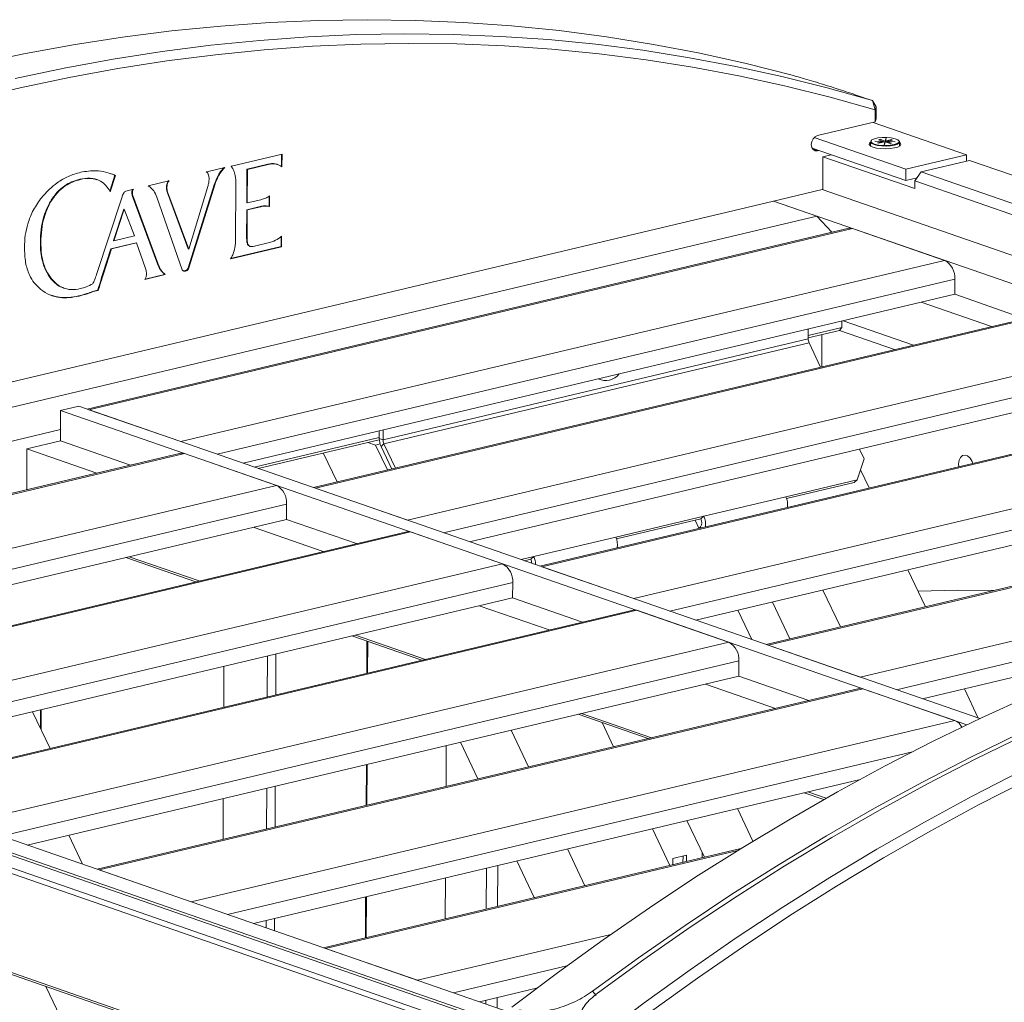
# Model space of a CAD drawing. Header units: millimetres. Extents: x 0 to 420, y 0 to 297.
# Tile 122 of 131: x 342 to 352, y 154 to 164. Entities that reach past the tile are written whole.
import ezdxf

# ---------------------------------------------------------------- set-up
doc = ezdxf.new("R2010")
doc.units = ezdxf.units.MM

msp = doc.modelspace()

# ---------------------------------------------------------------- linework, layer by layer
at = {"color": 7, "linetype": 'Continuous', "lineweight": 18}
for p, q in [((350.5267, 163.5077), (350.4495, 163.5344)), ((350.5267, 163.5077), (350.5538, 163.4136)), ((350.5267, 163.5077), (350.5635, 163.446)), ((350.5538, 163.4136), (350.5635, 163.446)), ((350.5635, 163.446), (350.5629, 163.326)), ((350.5532, 163.2936), (350.5538, 163.4136)), ((350.5532, 163.2936), (349.9717, 163.1556)), ((351.4746, 162.9626), (350.5334, 163.2889)), ((350.5629, 163.326), (350.5532, 163.2936)), ((349.9401, 163.1371), (350.8625, 162.8173)), ((350.5076, 163.0931), (350.5074, 163.0586)), ((350.5182, 163.1092), (350.5144, 163.1057)), ((350.5521, 163.0998), (350.5518, 163.0986)), ((350.5518, 163.0986), (350.6373, 163.0961)), ((350.6377, 163.0972), (350.5521, 163.0998)), ((350.5521, 163.0986), (350.5521, 163.0998)), ((350.6373, 163.0961), (350.5783, 163.0821)), ((350.5783, 163.0821), (350.5912, 163.0776)), ((350.6033, 163.1181), (350.588, 163.1145)), ((350.588, 163.1145), (350.6377, 163.0972)), ((350.5912, 163.0776), (350.6502, 163.0916)), ((350.6032, 163.1092), (350.6033, 163.1181)), ((350.653, 163.1009), (350.6033, 163.1181)), ((350.6373, 163.0886), (350.6373, 163.0961)), ((350.6377, 163.0972), (350.6376, 163.0886)), ((350.6502, 163.0916), (350.6428, 163.0671)), ((350.6428, 163.0671), (350.6468, 163.0669)), ((350.6468, 163.0669), (350.6542, 163.0915)), ((350.6502, 163.0916), (350.6501, 163.078)), ((350.6529, 163.0872), (350.653, 163.1009)), ((350.6603, 163.1254), (350.653, 163.1009)), ((350.6542, 163.0915), (350.7039, 163.0743)), ((350.6569, 163.0953), (350.6556, 163.091)), ((350.657, 163.1008), (350.6569, 163.0906)), ((350.657, 163.1008), (350.6643, 163.1253)), ((350.716, 163.1148), (350.657, 163.1008)), ((350.6643, 163.1253), (350.6603, 163.1254)), ((350.6603, 163.1118), (350.6603, 163.1254)), ((350.6695, 163.0951), (350.6694, 163.0862)), ((350.7192, 163.0779), (350.6695, 163.0951)), ((350.6695, 163.0951), (350.755, 163.0926)), ((350.6698, 163.0963), (350.7289, 163.1103)), ((350.7554, 163.0938), (350.6698, 163.0963)), ((350.6698, 163.0951), (350.6698, 163.0963)), ((350.7039, 163.0743), (350.7192, 163.0779)), ((350.7289, 163.1103), (350.716, 163.1148)), ((350.716, 163.1072), (350.716, 163.1148)), ((350.755, 163.0926), (350.7554, 163.0938)), ((350.7929, 163.1043), (350.7891, 163.1078)), ((350.7994, 163.0571), (350.7996, 163.0916)), ((344.5758, 162.9672), (344.0655, 162.8461)), ((344.57, 162.8438), (344.5706, 162.966)), ((344.5751, 162.8402), (344.5758, 162.9672)), ((349.9172, 163.0299), (350.8619, 162.7024)), ((349.9709, 163.0023), (349.9862, 163.006)), ((350.027, 162.9432), (350.0252, 162.61)), ((350.1102, 162.963), (350.027, 162.9432)), ((350.9542, 162.6218), (350.027, 162.9432)), ((350.8625, 162.8173), (351.4746, 162.9626)), ((351.4746, 162.9626), (351.4742, 162.8983)), ((344.0655, 162.8461), (344.0617, 162.8451)), ((344.2233, 162.8167), (344.4323, 162.8663)), ((344.2284, 162.8149), (344.4375, 162.8646)), ((344.4323, 162.8663), (344.4375, 162.8646)), ((344.5345, 162.8639), (344.528, 162.8662)), ((344.5591, 162.8515), (344.5751, 162.8402)), ((351.5058, 162.9058), (351.0162, 162.7895)), ((362.5429, 159.0796), (351.5058, 162.9058)), ((342.839, 162.5967), (342.8914, 162.7554)), ((342.8832, 162.7591), (342.841, 162.7733)), ((342.8427, 162.5904), (342.8965, 162.7537)), ((342.8914, 162.7554), (342.8832, 162.7591)), ((342.8832, 162.7591), (342.8884, 162.7573)), ((342.8965, 162.7537), (342.8884, 162.7573)), ((342.8914, 162.7554), (342.8965, 162.7537)), ((343.8169, 162.7903), (343.8126, 162.7893)), ((343.9976, 162.8332), (343.8169, 162.7903)), ((344.2204, 162.4787), (344.2222, 162.8165)), ((344.2222, 162.8165), (344.2233, 162.8167)), ((344.2222, 162.8165), (344.2273, 162.8147)), ((344.2255, 162.4769), (344.2273, 162.8147)), ((344.2273, 162.8147), (344.2284, 162.8149)), ((350.8625, 162.8173), (350.8619, 162.7024)), ((350.9546, 162.6984), (351.0162, 162.7895)), ((351.0162, 162.7895), (361.3096, 159.2211)), ((342.538, 162.7156), (342.5431, 162.7138)), ((342.7124, 162.7118), (342.706, 162.7141)), ((343.4338, 162.6993), (343.2263, 162.6501)), ((343.4384, 162.7005), (343.4338, 162.6993)), ((343.6304, 161.8238), (343.8959, 162.6699)), ((343.6355, 161.822), (343.9011, 162.6681)), ((343.8959, 162.6699), (343.9011, 162.6681)), ((344.1109, 162.6663), (344.1081, 162.1155)), ((350.8619, 162.7024), (350.9755, 162.7294)), ((350.9546, 162.6984), (350.9542, 162.6218)), ((360.9107, 159.2469), (350.9546, 162.6984)), ((342.8326, 162.6078), (342.8427, 162.5904)), ((343.0779, 162.6146), (343.0015, 162.5964)), ((343.3207, 161.8619), (343.0665, 162.5527)), ((343.0665, 162.5527), (343.0717, 162.5509)), ((343.3258, 161.8601), (343.0717, 162.5509)), ((343.4101, 162.6318), (343.4153, 162.63)), ((343.6301, 162.0135), (343.4198, 162.5798)), ((343.4198, 162.5798), (343.425, 162.578)), ((343.6353, 162.0117), (343.425, 162.578)), ((343.828, 162.6422), (343.6353, 162.0117)), ((344.451, 162.5477), (344.4379, 162.5395)), ((344.4453, 162.4438), (344.4459, 162.5445)), ((344.4505, 162.4421), (344.451, 162.5477)), ((350.0181, 162.6124), (349.5284, 162.4962)), ((359.6695, 159.2666), (350.0181, 162.6124)), ((349.5284, 162.4962), (333.9506, 158.7987)), ((342.2412, 162.492), (342.2464, 162.4902)), ((342.9575, 162.5194), (342.7068, 161.7562)), ((343.313, 162.536), (343.5703, 161.8032)), ((344.2204, 162.4787), (344.2255, 162.4769)), ((344.3612, 162.5091), (344.2255, 162.4769)), ((344.4321, 162.4459), (344.4453, 162.4438)), ((344.4321, 162.4459), (344.4373, 162.4442)), ((358.933, 159.2359), (349.5284, 162.4962)), ((349.9663, 162.3444), (349.5284, 162.4962)), ((342.9807, 162.4155), (342.8759, 162.0967)), ((342.9858, 162.4137), (342.8811, 162.0949)), ((342.9807, 162.4155), (342.9858, 162.4137)), ((343.0875, 162.1439), (342.9858, 162.4137)), ((344.2186, 162.1329), (344.22, 162.4087)), ((344.22, 162.4087), (344.3557, 162.4408)), ((344.22, 162.4087), (344.2252, 162.4069)), ((344.2237, 162.1311), (344.2252, 162.4069)), ((344.2252, 162.4069), (344.3608, 162.4391)), ((344.3557, 162.4408), (344.3608, 162.4391)), ((344.4373, 162.4442), (344.4505, 162.4421)), ((344.4453, 162.4438), (344.4505, 162.4421)), ((334.3885, 158.6469), (349.9663, 162.3444)), ((349.9663, 162.3444), (350.1158, 162.1808)), ((350.2891, 162.2219), (342.6102, 160.3992)), ((350.3268, 162.2194), (342.6298, 160.3925)), ((351.254, 161.898), (350.3268, 162.2194)), ((342.1399, 162.078), (342.1451, 162.0763)), ((342.8504, 162.0149), (343.1043, 162.0752)), ((342.8555, 162.0132), (343.1094, 162.0734)), ((342.8759, 162.0967), (342.8811, 162.0949)), ((342.8811, 162.0949), (343.0875, 162.1439)), ((343.1043, 162.0752), (343.1094, 162.0734)), ((343.1094, 162.0734), (343.198, 161.8258)), ((344.2186, 162.1329), (344.2237, 162.1311)), ((344.2317, 162.0537), (344.2369, 162.0519)), ((344.4344, 162.0734), (344.2971, 162.0408)), ((344.5715, 162.1409), (344.5574, 162.1301)), ((344.5658, 162.0369), (344.5663, 162.1369)), ((344.5709, 162.0351), (344.5715, 162.1409)), ((342.7707, 161.7657), (342.8504, 162.0149)), ((342.7758, 161.7639), (342.8555, 162.0132)), ((342.8504, 162.0149), (342.8555, 162.0132)), ((343.6301, 162.0135), (343.6353, 162.0117)), ((344.0555, 161.9158), (344.5658, 162.0369)), ((344.0607, 161.914), (344.5709, 162.0351)), ((344.2472, 162.0419), (344.2537, 162.0396)), ((344.5658, 162.0369), (344.5709, 162.0351)), ((343.3207, 161.8619), (343.3258, 161.8601)), ((351.254, 161.898), (343.5569, 160.071)), ((344.0568, 161.9129), (344.0607, 161.914)), ((344.0582, 161.9148), (344.0607, 161.914)), ((342.7707, 161.7657), (342.7758, 161.7639)), ((343.1932, 161.7063), (343.3979, 161.7549)), ((343.1948, 161.7097), (343.3927, 161.7567)), ((343.3927, 161.7567), (343.3979, 161.7549)), ((343.5966, 161.7926), (343.598, 161.7929)), ((343.5966, 161.7926), (343.6017, 161.7908)), ((343.598, 161.7929), (343.6031, 161.7911)), ((343.6017, 161.7908), (343.6031, 161.7911)), ((343.6304, 161.8238), (343.6355, 161.822)), ((342.2473, 161.7136), (342.2525, 161.7118)), ((351.3554, 161.5558), (351.3562, 161.7091)), ((342.3741, 161.6192), (342.3805, 161.617)), ((342.667, 161.5844), (342.7179, 161.5965)), ((342.667, 161.5844), (342.6722, 161.5827)), ((342.6722, 161.5827), (342.723, 161.5947)), ((342.7179, 161.5965), (342.723, 161.5947)), ((351.3554, 161.5558), (344.184, 159.8536)), ((352.0635, 161.3104), (351.3554, 161.5558)), ((342.5247, 161.54), (342.5298, 161.5382)), ((351.7269, 161.2305), (351.0188, 161.4759)), ((352.571, 161.4308), (344.8921, 159.6082)), ((352.6087, 161.4284), (344.9116, 159.6014)), ((350.2184, 161.2208), (350.2188, 161.286)), ((350.9383, 161.0433), (350.2303, 161.2888)), ((349.8784, 161.1401), (350.2184, 161.2208)), ((349.8784, 161.2052), (349.8785, 161.1065)), ((350.1925, 161.1914), (349.8784, 161.1169)), ((350.2184, 161.2208), (350.1925, 161.1914)), ((350.7493, 160.9984), (350.1925, 161.1914)), ((345.5938, 160.0895), (349.8785, 161.1065)), ((345.6029, 160.0494), (349.8875, 161.0665)), ((353.5359, 161.107), (345.8388, 159.28)), ((349.8875, 161.0665), (350.0038, 160.8215)), ((350.0177, 161.15), (350.016, 160.8244)), ((353.6373, 160.7648), (346.4659, 159.0626)), ((354.8529, 160.6398), (347.174, 158.8171)), ((354.8906, 160.6373), (347.1935, 158.8103)), ((342.3431, 160.3846), (342.3415, 160.0781)), ((342.5267, 160.4282), (342.3431, 160.3846)), ((351.4785, 157.2176), (342.3431, 160.3846)), ((351.6088, 157.2797), (342.5267, 160.4282)), ((343.5569, 160.071), (342.6298, 160.3925)), ((355.8178, 160.3159), (348.1207, 158.4889)), ((342.3421, 160.1931), (334.9736, 158.4441)), ((345.5551, 160.1791), (345.5552, 160.1024)), ((345.5937, 160.1882), (345.5938, 160.0895)), ((342.3415, 160.0781), (342.0049, 159.9982)), ((343.047, 159.8336), (342.3415, 160.0781)), ((344.2956, 159.815), (345.5552, 160.114)), ((345.5555, 160.0908), (344.3353, 159.8012)), ((345.442, 160.0639), (345.5194, 160.037)), ((345.5552, 160.1024), (345.5938, 160.0895)), ((342.0049, 159.9982), (342.0027, 159.5857)), ((342.7104, 159.7536), (342.0049, 159.9982)), ((345.5194, 160.037), (345.5635, 160.0475)), ((345.5194, 160.037), (345.6388, 159.7854)), ((345.6029, 160.0494), (345.5733, 160.0223)), ((345.5733, 160.0223), (345.681, 159.7954)), ((345.6029, 160.0494), (345.7191, 159.8045)), ((355.9192, 159.9737), (348.7478, 158.2715)), ((350.3958, 159.9954), (350.442, 159.898)), ((343.5545, 159.954), (335.8756, 158.1314)), ((335.8951, 158.1246), (343.5922, 159.9516)), ((343.5922, 159.9516), (344.5194, 159.6301)), ((345.1302, 159.6647), (344.9915, 159.9569)), ((350.3719, 159.687), (350.442, 159.898)), ((357.1347, 159.8487), (349.4559, 158.0261)), ((357.1725, 159.8463), (349.4754, 158.0193)), ((350.4052, 159.7873), (350.4919, 159.6046)), ((351.3945, 159.8452), (351.3963, 159.8193)), ((350.3719, 159.687), (349.6527, 159.5163)), ((350.3423, 159.6599), (350.3719, 159.687)), ((336.8223, 157.8032), (344.5194, 159.6301)), ((345.8388, 159.28), (344.9116, 159.6014)), ((350.3423, 159.6599), (349.6602, 159.4979)), ((348.8263, 159.3201), (349.6527, 159.5163)), ((358.0997, 159.5248), (350.4026, 157.6979)), ((344.6216, 159.4412), (344.6208, 159.288)), ((337.4494, 157.5858), (344.6208, 159.288)), ((345.3263, 159.0434), (344.6208, 159.288)), ((347.9388, 159.1095), (348.8263, 159.3201)), ((347.9463, 159.0911), (348.7968, 159.293)), ((348.7393, 159.2794), (348.778, 159.1978)), ((348.8263, 159.3201), (348.7968, 159.293)), ((344.9897, 158.9635), (344.2842, 159.2081)), ((348.7771, 159.1998), (348.7921, 159.2135)), ((345.8338, 159.1638), (338.1549, 157.3412)), ((338.1744, 157.3344), (345.8715, 159.1614)), ((345.8715, 159.1614), (346.7987, 158.84)), ((347.1125, 158.9133), (347.9388, 159.1095)), ((343.706, 158.6588), (343.0005, 158.9034)), ((343.0357, 158.9117), (343.7411, 158.6671)), ((346.9842, 158.8829), (347.1125, 158.9133)), ((347.0187, 158.871), (347.0829, 158.8862)), ((347.0255, 158.8726), (347.0277, 158.8678)), ((347.1125, 158.9133), (347.0829, 158.8862)), ((346.8642, 154.3219), (333.9506, 158.7987)), ((339.1016, 157.013), (346.7987, 158.84)), ((348.1207, 158.4889), (347.1935, 158.8103)), ((350.8839, 158.7785), (351.0603, 158.4069)), ((333.461, 158.6825), (346.8542, 154.0394)), ((346.8549, 154.1643), (333.6752, 158.7333)), ((346.855, 154.1912), (333.7213, 158.7442)), ((346.8539, 153.9833), (333.4044, 158.6458)), ((346.9009, 158.651), (346.9001, 158.4978)), ((350.027, 158.5751), (350.2033, 158.2035)), ((339.7287, 156.7956), (346.9001, 158.4978)), ((347.6056, 158.2532), (346.9001, 158.4978)), ((347.269, 158.1733), (346.5635, 158.4179)), ((349.6947, 158.0827), (349.5183, 158.4544)), ((348.1131, 158.3737), (340.4342, 156.551)), ((340.4537, 156.5443), (348.1508, 158.3712)), ((348.1508, 158.3712), (349.078, 158.0498)), ((349.17, 158.3717), (349.3101, 158.0766)), ((345.9853, 157.8686), (345.2799, 158.1132)), ((345.315, 158.1215), (346.0205, 157.877)), ((341.3809, 156.2228), (349.078, 158.0498)), ((345.4318, 158.0605), (345.4302, 157.7369)), ((345.439, 158.058), (345.4373, 157.7386)), ((350.4026, 157.6979), (349.4754, 158.0193)), ((353.4657, 158.0587), (351.0297, 157.4805)), ((344.4295, 157.9114), (344.4274, 157.4988)), ((344.5142, 157.9315), (344.512, 157.5189)), ((343.9903, 157.8071), (343.9882, 157.3946)), ((345.9827, 157.868), (345.9819, 157.8698)), ((349.1802, 157.8609), (349.1794, 157.7076)), ((342.008, 156.0054), (349.1794, 157.7076)), ((349.8849, 157.4631), (349.1794, 157.7076)), ((333.3992, 157.6498), (346.7715, 153.014)), ((346.7714, 152.9936), (333.4554, 157.6098)), ((350.3924, 157.5835), (342.7135, 155.7609)), ((349.5483, 157.3832), (348.8428, 157.6277)), ((342.733, 155.7541), (350.4301, 157.5811)), ((350.4301, 157.5811), (351.3573, 157.2596)), ((351.4523, 157.5808), (351.5925, 157.2854)), ((342.2379, 156.9791), (342.0622, 157.3495)), ((342.1423, 157.3685), (342.1413, 157.1826)), ((342.1495, 157.3702), (342.1484, 157.1677)), ((348.2646, 157.0785), (347.5592, 157.323)), ((347.5943, 157.3314), (348.2998, 157.0868)), ((343.6602, 155.4327), (351.3573, 157.2596)), ((347.8005, 157.2394), (347.9161, 156.9957)), ((346.8834, 157.1627), (347.0592, 156.7923)), ((346.2283, 156.5951), (346.2305, 157.0077)), ((346.5505, 156.6716), (346.3748, 157.0419)), ((348.2644, 157.0784), (348.2643, 157.0786)), ((345.4254, 156.8166), (345.4232, 156.404)), ((345.4325, 156.8183), (345.4304, 156.4057)), ((344.2873, 155.2153), (350.4018, 156.6666)), ((344.5072, 156.5986), (344.5051, 156.1861)), ((344.4226, 156.5786), (344.4204, 156.166)), ((350.0368, 156.4641), (349.8385, 156.5329)), ((349.8736, 156.5412), (350.0593, 156.4768)), ((343.9834, 156.4743), (343.9813, 156.0618)), ((349.1651, 156.373), (349.3213, 156.0437)), ((348.8321, 155.882), (348.6564, 156.2523)), ((342.4264, 156.1047), (342.5652, 155.8123)), ((348.3081, 156.1696), (348.4839, 155.7993)), ((349.2001, 155.9693), (344.9928, 154.9707)), ((347.4512, 155.9662), (347.6269, 155.5959)), ((348.6531, 155.9023), (348.5154, 155.8696)), ((348.6527, 155.8394), (348.6531, 155.9023)), ((346.7476, 155.3872), (346.7498, 155.7997)), ((347.1183, 155.4752), (346.9425, 155.8455)), ((348.5154, 155.8696), (348.515, 155.8067)), ((348.6166, 155.8308), (348.6169, 155.8937)), ((342.733, 155.7541), (343.6602, 155.4327)), ((346.6347, 155.3604), (346.6369, 155.773)), ((346.2214, 155.2623), (346.2235, 155.6748)), ((345.4184, 155.4838), (345.4163, 155.0712)), ((345.4256, 155.4855), (345.4235, 155.0729)), ((344.4156, 155.2457), (344.4153, 155.1709)), ((344.5003, 155.2658), (344.4997, 155.1417)), ((345.0124, 154.9639), (345.9395, 154.6425)), ((342.1968, 154.5794), (344.1502, 150.463)), ((346.5666, 154.4251), (347.1417, 154.5616)), ((347.7052, 154.5319), (347.7422, 154.4902)), ((346.6298, 154.4032), (346.6299, 154.4401)), ((346.7423, 154.3642), (346.7428, 154.4669))]:
    msp.add_line(p, q, dxfattribs=at)
at = {"color": 8, "linetype": 'Continuous', "lineweight": 18}
for p, q in [((349.9242, 163.0185), (349.9709, 163.0023)), ((351.3562, 161.7091), (343.922, 159.9445)), ((353.6381, 160.918), (346.2039, 159.1534)), ((355.92, 160.127), (348.4858, 158.3624)), ((337.1874, 157.6766), (344.6216, 159.4412)), ((358.2019, 159.3359), (350.7676, 157.5713)), ((348.7973, 159.2024), (348.7921, 159.2135)), ((339.4667, 156.8864), (346.9009, 158.651)), ((341.746, 156.0963), (349.1802, 157.8609)), ((344.0253, 155.3061), (350.9283, 156.9446)), ((345.0124, 154.9639), (349.1702, 155.9508)), ((348.8091, 155.9305), (348.8088, 155.8765)), ((345.9395, 154.6425), (347.8894, 155.1053)), ((346.3046, 154.516), (347.4448, 154.7866))]:
    msp.add_line(p, q, dxfattribs=at)
at = {"color": 7, "linetype": 'Continuous', "lineweight": 18, "flags": 128}
for points in [[(349.7168, 163.7636), (349.2544, 163.8811), (348.7881, 163.9849), (348.3181, 164.075), (347.8445, 164.1512), (347.3677, 164.2135), (346.8879, 164.2619), (346.4052, 164.2965), (345.92, 164.3171), (345.4324, 164.3237), (344.9427, 164.3164), (344.4512, 164.2951), (343.958, 164.26), (343.4634, 164.2109), (342.9677, 164.1479), (342.4711, 164.071), (341.9738, 163.9804), (341.4761, 163.8759)], [(341.8863, 163.7326), (342.3805, 163.8365), (342.8743, 163.9267), (343.3674, 164.0033), (343.8596, 164.0662), (344.3507, 164.1154), (344.8404, 164.151), (345.3285, 164.1728), (345.8148, 164.1808), (346.299, 164.1751), (346.781, 164.1556), (347.2604, 164.1224), (347.7371, 164.0755), (348.2107, 164.0149), (348.6812, 163.9407), (349.1483, 163.8527), (349.6117, 163.7512), (350.0713, 163.6362), (350.5267, 163.5077)], [(350.5538, 163.4136), (350.0996, 163.5418), (349.6413, 163.6566), (349.1791, 163.7578), (348.7133, 163.8455), (348.2441, 163.9195), (347.7717, 163.98), (347.2963, 164.0268), (346.8182, 164.0599), (346.3375, 164.0793), (345.8546, 164.085), (345.3696, 164.0769), (344.8828, 164.0552), (344.3944, 164.0198), (343.9047, 163.9707), (343.4138, 163.9079), (342.9221, 163.8315), (342.4296, 163.7415), (341.9368, 163.638), (341.4438, 163.521)], [(349.9717, 163.1556), (349.9483, 163.1442), (349.9283, 163.1228), (349.9149, 163.0948), (349.9101, 163.0644), (349.9146, 163.0362), (349.9278, 163.0145), (349.9475, 163.0026), (349.9709, 163.0023)], [(350.531, 163.0395), (350.5061, 163.0513), (350.4943, 163.0646), (350.4966, 163.0783), (350.5075, 163.0881)], [(350.5074, 163.0586), (350.5078, 163.0556), (350.5127, 163.0473)], [(350.7476, 163.0598), (350.7084, 163.0532), (350.664, 163.0504), (350.6184, 163.0518), (350.5764, 163.0571), (350.5419, 163.0658), (350.5183, 163.0772), (350.5079, 163.0901), (350.5118, 163.1031), (350.5144, 163.1057)], [(350.745, 163.0645), (350.7753, 163.0746), (350.7925, 163.087), (350.7945, 163.1004), (350.7813, 163.1134), (350.7543, 163.1245), (350.7163, 163.1325), (350.6716, 163.1366), (350.6249, 163.1363), (350.5813, 163.1317), (350.5455, 163.1232), (350.5215, 163.1118), (350.5117, 163.0987), (350.5174, 163.0853), (350.5378, 163.0731), (350.5707, 163.0634), (350.6126, 163.0573), (350.659, 163.0553), (350.7048, 163.0578), (350.745, 163.0645)], [(350.7995, 163.0866), (350.8084, 163.0792), (350.8132, 163.0655), (350.8039, 163.0521), (350.7811, 163.0402), (350.747, 163.0307), (350.7046, 163.0247), (350.6577, 163.0225), (350.6103, 163.0244), (350.5668, 163.0302), (350.531, 163.0395)], [(350.7929, 163.1043), (350.7992, 163.0947), (350.7953, 163.0816), (350.7775, 163.0696), (350.7476, 163.0598)], [(350.7939, 163.0458), (350.7951, 163.0471), (350.7994, 163.0571)], [(350.3268, 162.2194), (350.3067, 162.2235), (350.2891, 162.2219)], [(343.5545, 159.954), (343.5721, 159.9556), (343.5922, 159.9516)], [(351.5388, 159.8532), (351.5314, 159.8717), (351.5109, 159.9045), (351.4858, 159.9269), (351.459, 159.9362), (351.4337, 159.9313), (351.413, 159.9128), (351.3994, 159.8829), (351.3945, 159.8452)], [(345.8338, 159.1638), (345.8514, 159.1654), (345.8715, 159.1614)], [(357.0395, 159.016), (356.5457, 158.9258), (356.0515, 158.822), (355.5572, 158.7047), (355.0628, 158.5738), (354.5688, 158.4296), (354.0753, 158.272), (353.5825, 158.1012), (353.0907, 157.9171), (352.6002, 157.72), (352.1111, 157.5098), (351.6237, 157.2867), (351.1382, 157.0508), (350.6549, 156.8023), (350.1739, 156.5411), (349.6956, 156.2675), (349.2201, 155.9816), (348.7476, 155.6836), (348.2785, 155.3734), (347.8129, 155.0514), (347.351, 154.7176), (346.8931, 154.3723)], [(347.7052, 154.5319), (348.1699, 154.8695), (348.6385, 155.1952), (349.1106, 155.5089), (349.5861, 155.8104), (350.0647, 156.0995), (350.5463, 156.3761), (351.0305, 156.6401), (351.5171, 156.8914), (352.006, 157.1298), (352.4968, 157.3552), (352.9893, 157.5676), (353.4834, 157.7667), (353.9786, 157.9526), (354.4749, 158.125), (354.972, 158.284), (355.4696, 158.4295), (355.9674, 158.5614), (356.4654, 158.6796), (356.9631, 158.784), (357.4604, 158.8747)], [(357.0146, 158.7662), (356.5169, 158.6617), (356.019, 158.5435), (355.5211, 158.4117), (355.0235, 158.2662), (354.5264, 158.1072), (354.0301, 157.9347), (353.5349, 157.7488), (353.0408, 157.5497), (352.5483, 157.3374), (352.0575, 157.1119), (351.5686, 156.8735), (351.082, 156.6223), (350.5978, 156.3582), (350.1162, 156.0816), (349.6376, 155.7925), (349.1621, 155.491), (348.69, 155.1774), (348.2214, 154.8517), (347.7567, 154.5141)], [(347.7687, 154.0687), (348.2267, 154.4141), (348.6885, 154.7478), (349.1542, 155.0699), (349.6233, 155.38), (350.0957, 155.6781), (350.5712, 155.964), (351.0496, 156.2376), (351.5305, 156.4987), (352.0138, 156.7473), (352.4993, 156.9832), (352.9867, 157.2062), (353.4758, 157.4164), (353.9664, 157.6135), (354.4582, 157.7976), (354.9509, 157.9685), (355.4445, 158.126), (355.9385, 158.2703), (356.4328, 158.4011), (356.9272, 158.5184), (357.4214, 158.6223)], [(350.9853, 158.5648), (351.3789, 158.5728), (351.7512, 158.5709)], [(356.9776, 158.4238), (356.4846, 158.3068), (355.9916, 158.1763), (355.4989, 158.0325), (355.0067, 157.8753), (354.5153, 157.7049), (354.0248, 157.5214), (353.5356, 157.3247), (353.0478, 157.1151), (352.5617, 156.8927), (352.0776, 156.6574), (351.5955, 156.4095), (351.1159, 156.1491), (350.6389, 155.8763), (350.1646, 155.5911), (349.6935, 155.2938), (349.2256, 154.9846), (348.7613, 154.6634), (348.3006, 154.3305), (347.8439, 153.9861)], [(348.1131, 158.3737), (348.1307, 158.3753), (348.1508, 158.3712)], [(350.3924, 157.5835), (350.41, 157.5851), (350.4301, 157.5811)]]:
    msp.add_lwpolyline(points, dxfattribs=at)
at = {"color": 7, "linetype": 'Continuous', "lineweight": 18}
for centre, radius, start, end in [((351.1562, 161.723), 0.2005, 356.01631, 60.81185), ((349.9734, 161.107), 0.095, 180.28604, 205.23695), ((347.8356, 160.8644), 0.1772, 245.63637, 321.06875), ((345.7452, 160.1033), 0.19, 180.28412, 205.23117), ((345.6888, 160.0899), 0.095, 180.28604, 205.23695), ((344.4216, 159.4551), 0.2005, 356.01583, 60.81233), ((349.4888, 159.4373), 0.1819, 351.11578, 25.73825), ((348.7335, 159.2569), 0.0729, 323.49182, 29.73349), ((348.6614, 159.241), 0.183, 351.22178, 25.63225), ((347.775, 159.0305), 0.1819, 351.11578, 25.73825), ((346.9972, 158.8458), 0.0947, 359.85869, 25.26214), ((346.9411, 158.8325), 0.1895, 359.90289, 25.26236), ((346.7009, 158.665), 0.2005, 356.01631, 60.81185), ((348.9802, 157.8748), 0.2005, 356.01611, 60.81321), ((351.3015, 157.1297), 0.1415, 26.70659, 66.75704)]:
    msp.add_arc(centre, radius, start, end, dxfattribs=at)
for points, knots in [([(350.4495, 163.5344), (350.4252, 163.5428), (350.3764, 163.5596), (350.2859, 163.5897), (350.1883, 163.6215), (350.0867, 163.6539), (349.985, 163.6856), (349.8876, 163.715), (349.7958, 163.7419), (349.7431, 163.7564), (349.7168, 163.7636)], [0, 0, 0, 0, 0.124102, 0.249639, 0.373397, 0.499329, 0.623769, 0.749296, 0.874543, 1, 1, 1, 1]), ([(344.0617, 162.8451), (344.0618, 162.8451), (344.0618, 162.8451), (344.0618, 162.8451), (344.0618, 162.8451), (344.0619, 162.845), (344.0621, 162.8448), (344.065, 162.8423), (344.0745, 162.8311), (344.0908, 162.802), (344.1079, 162.7455), (344.1098, 162.6955), (344.1109, 162.6663)], [0, 0, 0, 0, 0.000039, 0.00011, 0.000245, 0.000627, 0.001757, 0.005104, 0.071209, 0.264772, 0.570776, 1, 1, 1, 1]), ([(344.4323, 162.8663), (344.4585, 162.872), (344.4923, 162.8792), (344.5212, 162.8663), (344.5277, 162.8634)], [0, 0, 0, 0, 0.775312, 1, 1, 1, 1]), ([(344.4375, 162.8646), (344.4634, 162.8692), (344.5069, 162.8771), (344.5441, 162.8588), (344.5591, 162.8515)], [0, 0, 0, 0, 0.597605, 1, 1, 1, 1]), ([(342.5465, 162.7861), (342.5049, 162.774), (342.4243, 162.7506), (342.3171, 162.6883), (342.2267, 162.6156), (342.1783, 162.5602), (342.1542, 162.5325)], [0, 0, 0, 0, 0.296091, 0.574929, 0.787734, 1, 1, 1, 1]), ([(342.8884, 162.7573), (342.8582, 162.7688), (342.7983, 162.7915), (342.6839, 162.8079), (342.5986, 162.7944), (342.5465, 162.7861)], [0, 0, 0, 0, 0.283831, 0.562545, 1, 1, 1, 1]), ([(343.8126, 162.7893), (343.8176, 162.7858), (343.8282, 162.7783), (343.8379, 162.7539), (343.84, 162.7339), (343.8412, 162.7222)], [0, 0, 0, 0, 0.273997, 0.57514, 1, 1, 1, 1]), ([(343.8959, 162.6699), (343.9107, 162.7077), (343.9349, 162.7699), (343.9763, 162.8167), (343.9925, 162.835)], [0, 0, 0, 0, 0.608744, 1, 1, 1, 1]), ([(343.9011, 162.6681), (343.9158, 162.7059), (343.94, 162.7681), (343.9814, 162.8149), (343.9976, 162.8332)], [0, 0, 0, 0, 0.608744, 1, 1, 1, 1]), ([(342.2412, 162.492), (342.2621, 162.5232), (342.304, 162.5858), (342.3809, 162.6497), (342.4598, 162.6933), (342.5112, 162.708), (342.538, 162.7156)], [0, 0, 0, 0, 0.266111, 0.534262, 0.757775, 1, 1, 1, 1]), ([(342.2464, 162.4902), (342.2673, 162.5214), (342.3092, 162.584), (342.3861, 162.648), (342.465, 162.6915), (342.5164, 162.7062), (342.5431, 162.7138)], [0, 0, 0, 0, 0.266111, 0.534262, 0.757775, 1, 1, 1, 1]), ([(342.538, 162.7156), (342.573, 162.7226), (342.6314, 162.7342), (342.6844, 162.7174), (342.7057, 162.7107)], [0, 0, 0, 0, 0.599057, 1, 1, 1, 1]), ([(342.5431, 162.7138), (342.5778, 162.7198), (342.6434, 162.7312), (342.7273, 162.711), (342.7908, 162.6688), (342.8186, 162.6283), (342.8326, 162.6078)], [0, 0, 0, 0, 0.308358, 0.583086, 0.789414, 1, 1, 1, 1]), ([(343.2263, 162.6501), (343.247, 162.6351), (343.2847, 162.6077), (343.3042, 162.5583), (343.313, 162.536)], [0, 0, 0, 0, 0.549752, 1, 1, 1, 1]), ([(343.4101, 162.6318), (343.4106, 162.6381), (343.4115, 162.6521), (343.4164, 162.6718), (343.423, 162.6902), (343.43, 162.6985), (343.4332, 162.7023)], [0, 0, 0, 0, 0.255408, 0.561614, 0.794758, 1, 1, 1, 1]), ([(343.4153, 162.63), (343.4157, 162.6364), (343.4167, 162.6503), (343.4216, 162.6701), (343.4282, 162.6884), (343.4351, 162.6967), (343.4384, 162.7005)], [0, 0, 0, 0, 0.255408, 0.561614, 0.794758, 1, 1, 1, 1]), ([(343.8412, 162.7222), (343.8403, 162.7081), (343.8386, 162.6814), (343.8314, 162.6548), (343.828, 162.6422)], [0, 0, 0, 0, 0.527387, 1, 1, 1, 1]), ([(343.0015, 162.5964), (342.9972, 162.5939), (342.988, 162.5887), (342.9777, 162.5726), (342.9666, 162.5498), (342.9611, 162.5314), (342.9575, 162.5194)], [0, 0, 0, 0, 0.186037, 0.388979, 0.602938, 1, 1, 1, 1]), ([(343.0665, 162.5527), (343.064, 162.5645), (343.0605, 162.5808), (343.0645, 162.6044), (343.07, 162.6124), (343.0727, 162.6163)], [0, 0, 0, 0, 0.573519, 0.791225, 1, 1, 1, 1]), ([(343.0717, 162.5509), (343.0691, 162.5627), (343.0656, 162.579), (343.0696, 162.6026), (343.0752, 162.6106), (343.0779, 162.6146)], [0, 0, 0, 0, 0.573519, 0.791225, 1, 1, 1, 1]), ([(343.4198, 162.5798), (343.4167, 162.5896), (343.4115, 162.6059), (343.4105, 162.6244), (343.4101, 162.6318)], [0, 0, 0, 0, 0.598368, 1, 1, 1, 1]), ([(343.425, 162.578), (343.4218, 162.5878), (343.4166, 162.6041), (343.4157, 162.6226), (343.4153, 162.63)], [0, 0, 0, 0, 0.598368, 1, 1, 1, 1]), ([(342.1542, 162.5325), (342.1247, 162.4917), (342.0668, 162.4116), (342.0136, 162.2779), (341.9844, 162.1486), (341.9811, 162.0688), (341.9794, 162.0278)], [0, 0, 0, 0, 0.2812786, 0.5523224, 0.7698294, 1, 1, 1, 1]), ([(342.1399, 162.078), (342.1415, 162.1218), (342.1444, 162.2053), (342.1674, 162.3193), (342.1995, 162.4151), (342.2275, 162.4667), (342.2412, 162.492)], [0, 0, 0, 0, 0.311494, 0.593307, 0.8000926, 1, 1, 1, 1]), ([(342.1451, 162.0763), (342.1466, 162.1201), (342.1495, 162.2035), (342.1726, 162.3176), (342.2046, 162.4133), (342.2326, 162.4649), (342.2464, 162.4902)], [0, 0, 0, 0, 0.311494, 0.593307, 0.8000926, 1, 1, 1, 1]), ([(344.3557, 162.4408), (344.371, 162.444), (344.3969, 162.4494), (344.4219, 162.4469), (344.4321, 162.4459)], [0, 0, 0, 0, 0.591508, 1, 1, 1, 1]), ([(344.3608, 162.4391), (344.3762, 162.4422), (344.4021, 162.4476), (344.4271, 162.4451), (344.4373, 162.4442)], [0, 0, 0, 0, 0.591508, 1, 1, 1, 1]), ([(344.4379, 162.5395), (344.4246, 162.5325), (344.3993, 162.5191), (344.3735, 162.5123), (344.3612, 162.5091)], [0, 0, 0, 0, 0.526156, 1, 1, 1, 1]), ([(342.2473, 161.7136), (342.2288, 161.7397), (342.1916, 161.7918), (342.1597, 161.8854), (342.1422, 161.9816), (342.1407, 162.0453), (342.1399, 162.078)], [0, 0, 0, 0, 0.272035, 0.544628, 0.766431, 1, 1, 1, 1]), ([(342.2525, 161.7118), (342.2339, 161.7379), (342.1968, 161.79), (342.1648, 161.8836), (342.1474, 161.9798), (342.1458, 162.0435), (342.1451, 162.0763)], [0, 0, 0, 0, 0.272035, 0.544628, 0.766431, 1, 1, 1, 1]), ([(344.1081, 162.1155), (344.1066, 162.0857), (344.1042, 162.0347), (344.0864, 161.9699), (344.0697, 161.933), (344.06, 161.9172), (344.0571, 161.9133), (344.0569, 161.913), (344.0568, 161.9129), (344.0568, 161.9129), (344.0568, 161.9129), (344.0568, 161.9129)], [0, 0, 0, 0, 0.429067, 0.735237, 0.929016, 0.99502, 0.998637, 0.999683, 0.999915, 0.999964, 1, 1, 1, 1]), ([(344.2317, 162.0537), (344.2298, 162.0569), (344.2251, 162.0652), (344.2195, 162.0917), (344.219, 162.1156), (344.2186, 162.1329)], [0, 0, 0, 0, 0.153275, 0.390188, 1, 1, 1, 1]), ([(344.2369, 162.0519), (344.235, 162.0551), (344.2302, 162.0634), (344.2246, 162.0899), (344.2241, 162.1138), (344.2237, 162.1311)], [0, 0, 0, 0, 0.153275, 0.390188, 1, 1, 1, 1]), ([(344.248, 162.042), (344.2452, 162.043), (344.2389, 162.0452), (344.2343, 162.0507), (344.2317, 162.0537)], [0, 0, 0, 0, 0.448295, 1, 1, 1, 1]), ([(344.2971, 162.0408), (344.2894, 162.0393), (344.2755, 162.0365), (344.2578, 162.0378), (344.2448, 162.0428), (344.2394, 162.049), (344.2369, 162.0519)], [0, 0, 0, 0, 0.347971, 0.634356, 0.825766, 1, 1, 1, 1]), ([(344.5574, 162.1301), (344.5361, 162.1162), (344.4961, 162.0901), (344.4541, 162.0787), (344.4344, 162.0734)], [0, 0, 0, 0, 0.532232, 1, 1, 1, 1]), ([(341.9794, 162.0278), (341.9814, 161.9768), (341.9853, 161.8782), (342.0231, 161.7578), (342.0765, 161.6663), (342.1208, 161.6259), (342.1433, 161.6054)], [0, 0, 0, 0, 0.294369, 0.568588, 0.781048, 1, 1, 1, 1]), ([(343.3927, 161.7567), (343.3777, 161.7712), (343.348, 161.7996), (343.3297, 161.8413), (343.3207, 161.8619)], [0, 0, 0, 0, 0.507684, 1, 1, 1, 1]), ([(343.3979, 161.7549), (343.3828, 161.7694), (343.3531, 161.7979), (343.3348, 161.8395), (343.3258, 161.8601)], [0, 0, 0, 0, 0.507684, 1, 1, 1, 1]), ([(342.7068, 161.7562), (342.7003, 161.7373), (342.6893, 161.7051), (342.6751, 161.6744), (342.6692, 161.6617)], [0, 0, 0, 0, 0.587434, 1, 1, 1, 1]), ([(342.7179, 161.5965), (342.7257, 161.6215), (342.739, 161.6642), (342.7566, 161.7206), (342.7664, 161.7521), (342.7707, 161.7657)], [0, 0, 0, 0, 0.442366, 0.758447, 1, 1, 1, 1]), ([(342.723, 161.5947), (342.7308, 161.6197), (342.7441, 161.6624), (342.7617, 161.7188), (342.7716, 161.7503), (342.7758, 161.7639)], [0, 0, 0, 0, 0.442366, 0.758447, 1, 1, 1, 1]), ([(343.2101, 161.7619), (343.2101, 161.7575), (343.2099, 161.7481), (343.2045, 161.7288), (343.1977, 161.7152), (343.1932, 161.7063)], [0, 0, 0, 0, 0.230177, 0.492768, 1, 1, 1, 1]), ([(343.198, 161.8258), (343.2016, 161.8126), (343.2071, 161.792), (343.2093, 161.7698), (343.2101, 161.7619)], [0, 0, 0, 0, 0.642152, 1, 1, 1, 1]), ([(343.5703, 161.8032), (343.5718, 161.8006), (343.5749, 161.7953), (343.582, 161.7904), (343.5913, 161.7888), (343.598, 161.7901), (343.6017, 161.7908)], [0, 0, 0, 0, 0.220864, 0.4637711, 0.6976154, 1, 1, 1, 1]), ([(343.5781, 161.7926), (343.5805, 161.792), (343.5864, 161.7904), (343.5928, 161.7918), (343.5966, 161.7926)], [0, 0, 0, 0, 0.408511, 1, 1, 1, 1]), ([(343.598, 161.7929), (343.6016, 161.794), (343.6081, 161.796), (343.6167, 161.8014), (343.6231, 161.808), (343.6276, 161.8156), (343.6295, 161.8211), (343.6304, 161.8238)], [0, 0, 0, 0, 0.274414, 0.488655, 0.663027, 0.840008, 1, 1, 1, 1]), ([(343.6031, 161.7911), (343.6068, 161.7922), (343.6133, 161.7942), (343.6218, 161.7996), (343.6282, 161.8062), (343.6328, 161.8138), (343.6347, 161.8194), (343.6355, 161.822)], [0, 0, 0, 0, 0.274414, 0.488655, 0.663027, 0.840008, 1, 1, 1, 1]), ([(342.3754, 161.6213), (342.37, 161.6224), (342.3421, 161.628), (342.2975, 161.659), (342.2643, 161.6951), (342.2473, 161.7136)], [0, 0, 0, 0, 0.105234, 0.543352, 1, 1, 1, 1]), ([(342.5446, 161.6131), (342.5126, 161.6078), (342.4501, 161.5975), (342.3687, 161.6173), (342.3024, 161.656), (342.2693, 161.6929), (342.2525, 161.7118)], [0, 0, 0, 0, 0.287963, 0.56094, 0.775924, 1, 1, 1, 1]), ([(342.6692, 161.6617), (342.6468, 161.6503), (342.6057, 161.6293), (342.5637, 161.6182), (342.5446, 161.6131)], [0, 0, 0, 0, 0.544859, 1, 1, 1, 1]), ([(342.1433, 161.6054), (342.173, 161.5852), (342.2329, 161.5442), (342.3326, 161.5214), (342.4324, 161.5191), (342.4967, 161.5317), (342.5298, 161.5382)], [0, 0, 0, 0, 0.265234, 0.536708, 0.761193, 1, 1, 1, 1]), ([(342.5247, 161.54), (342.5529, 161.5471), (342.6005, 161.559), (342.6478, 161.5771), (342.667, 161.5844)], [0, 0, 0, 0, 0.59248, 1, 1, 1, 1]), ([(342.5298, 161.5382), (342.558, 161.5453), (342.6056, 161.5573), (342.6529, 161.5753), (342.6722, 161.5827)], [0, 0, 0, 0, 0.59248, 1, 1, 1, 1]), ([(342.2509, 161.5471), (342.2783, 161.5386), (342.3343, 161.5212), (342.4275, 161.5214), (342.4916, 161.5337), (342.5247, 161.54)], [0, 0, 0, 0, 0.318278, 0.648602, 1, 1, 1, 1]), ([(346.9703, 154.3455), (346.9946, 154.3389), (347.0435, 154.3254), (347.1341, 154.3227), (347.2319, 154.3319), (347.3338, 154.354), (347.4358, 154.3864), (347.5336, 154.428), (347.6258, 154.4766), (347.6787, 154.5135), (347.7052, 154.5319)], [0, 0, 0, 0, 0.124102, 0.249639, 0.373396, 0.499329, 0.62377, 0.749298, 0.874545, 1, 1, 1, 1]), ([(347.7567, 154.5141), (347.7325, 154.4948), (347.6842, 154.4564), (347.6296, 154.3949), (347.5903, 154.3331), (347.5697, 154.2724), (347.5682, 154.2156), (347.5884, 154.1653), (347.6276, 154.1229), (347.6702, 154.1046), (347.6915, 154.0955)], [0, 0, 0, 0, 0.125591, 0.250285, 0.375935, 0.500243, 0.625878, 0.749874, 0.875385, 1, 1, 1, 1])]:
    msp.add_open_spline(points, degree=3, knots=knots, dxfattribs=at)

doc.saveas('drawing.dxf')
